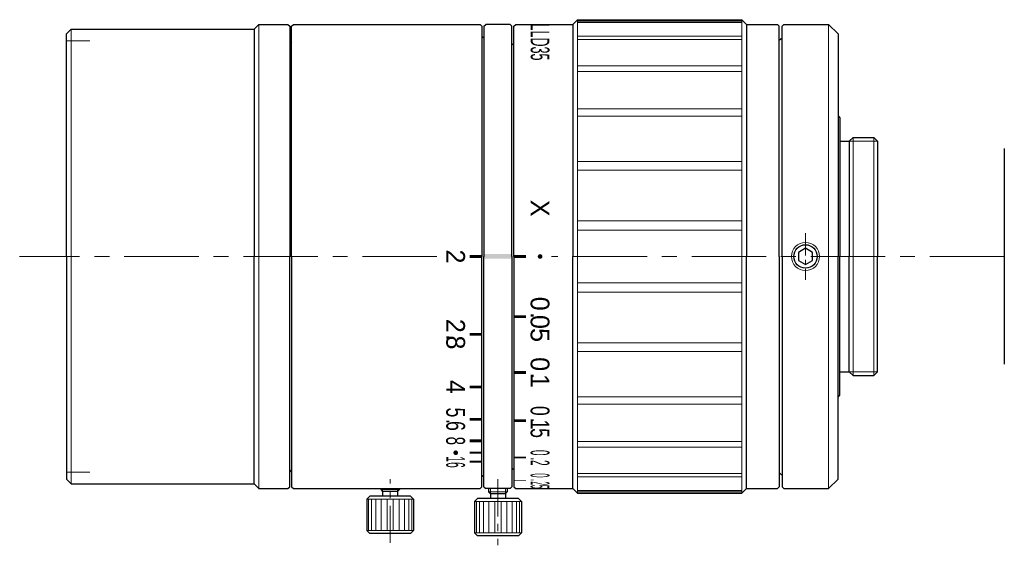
# Model space of a CAD drawing. Header units: millimetres. Extents: x 2 to 107, y 19 to 75.
import ezdxf
from ezdxf.enums import TextEntityAlignment as Align

# ---------------------------------------------------------------- set-up
doc = ezdxf.new("R2010")
doc.units = ezdxf.units.MM
doc.header["$LTSCALE"] = 0.25
doc.linetypes.add('CENTER', pattern=[50.8, 31.75, -6.35, 6.35, -6.35])
doc.layers.add('00_補助線', color=252, linetype='Continuous', lineweight=0, plot=False)
for name, color, linetype, lineweight in [('01_外形線', 7, 'Continuous', 30), ('02_ﾈｼﾞ（断面）・遮光線仕切り', 7, 'Continuous', 20), ('03_ﾈｼﾞ・ﾛｰﾚｯﾄ・遮光線', 7, 'Continuous', 9), ('04_中心線', 1, 'CENTER', 20), ('06_面取線', 7, 'Continuous', 9), ('09_文字', 2, 'Continuous', 20)]:
    doc.layers.add(name, color=color, linetype=linetype, lineweight=lineweight)
doc.styles.add('VS Standard', font='txt', dxfattribs={"height": 3})

# ---------------------------------------------------------------- blocks, each defined once
blk = doc.blocks.new('HM30##')
at = {"layer": '01_外形線'}
blk.add_lwpolyline([(-0.75, -0.43), (0, -0.87), (0.75, -0.43), (0.75, 0.43), (0, 0.87), (-0.75, 0.43)], close=True, dxfattribs=at)
blk.add_circle((0, 0), 1.25, dxfattribs=at)
at = {"layer": '03_ﾈｼﾞ・ﾛｰﾚｯﾄ・遮光線'}
blk.add_circle((0, 0), 1.5, dxfattribs=at)

msp = doc.modelspace()

# ---------------------------------------------------------------- hatches: boundary and pattern name
at = {"layer": '01_外形線'}
h = msp.add_hatch(color=256, dxfattribs=at)
h.dxf.hatch_style = 1
h.paths.add_polyline_path([(51.06, 49.85), (51.06, 50.15), (49.76, 50.15), (49.76, 49.85)])
h = msp.add_hatch(color=256, dxfattribs=at)
h.dxf.hatch_style = 1
h.paths.add_polyline_path([(54.26, 50.25), (51.26, 50.25), (51.26, 49.75), (54.26, 49.75)])
h = msp.add_hatch(color=256, dxfattribs=at)
h.dxf.hatch_style = 1
h.paths.add_polyline_path([(55.76, 49.85), (55.76, 50.15), (54.46, 50.15), (54.46, 49.85)])
h = msp.add_hatch(color=256, dxfattribs=at)
h.dxf.hatch_style = 1
h.paths.add_polyline_path([(55.76, 43.44), (55.76, 43.74), (54.46, 43.74), (54.46, 43.44)])
h = msp.add_hatch(color=256, dxfattribs=at)
h.dxf.hatch_style = 1
h.paths.add_polyline_path([(51.06, 41.55), (51.06, 41.85), (49.76, 41.85), (49.76, 41.55)])
h = msp.add_hatch(color=256, dxfattribs=at)
h.dxf.hatch_style = 1
h.paths.add_polyline_path([(55.76, 37.48), (55.76, 37.78), (54.46, 37.78), (54.46, 37.48)])
h = msp.add_hatch(color=256, dxfattribs=at)
h.dxf.hatch_style = 1
h.paths.add_polyline_path([(51.06, 35.94), (51.06, 36.24), (49.76, 36.24), (49.76, 35.94)])
h = msp.add_hatch(color=256, dxfattribs=at)
h.dxf.hatch_style = 1
h.paths.add_polyline_path([(51.06, 32.49), (51.06, 32.79), (49.76, 32.79), (49.76, 32.49)])
h = msp.add_hatch(color=256, dxfattribs=at)
h.dxf.hatch_style = 1
h.paths.add_polyline_path([(55.76, 32.35), (55.76, 32.65), (54.46, 32.65), (54.46, 32.35)])
h = msp.add_hatch(color=256, dxfattribs=at)
h.dxf.hatch_style = 1
h.paths.add_polyline_path([(51.06, 30.19), (51.06, 30.49), (49.76, 30.49), (49.76, 30.19)])
h = msp.add_hatch(color=256, dxfattribs=at)
h.dxf.hatch_style = 1
h.paths.add_polyline_path([(51.06, 28.97), (51.06, 29.17), (49.76, 29.17), (49.76, 28.97)])
h = msp.add_hatch(color=256, dxfattribs=at)
h.dxf.hatch_style = 1
h.paths.add_polyline_path([(55.76, 28.47), (55.76, 28.67), (54.46, 28.67), (54.46, 28.47)])
h = msp.add_hatch(color=256, dxfattribs=at)
h.dxf.hatch_style = 1
h.paths.add_polyline_path([(51.06, 28.03), (51.06, 28.23), (49.76, 28.23), (49.76, 28.03)])
h = msp.add_hatch(color=256, dxfattribs=at)
h.dxf.hatch_style = 1
h.paths.add_polyline_path([(55.76, 26.04), (55.76, 26.14), (54.46, 26.14), (54.46, 26.04)])
at = {"layer": '09_文字'}
h = msp.add_hatch(color=256, dxfattribs=at)
h.dxf.hatch_style = 1
h.paths.add_polyline_path([(57.26, 49.75, 1), (57.26, 50.25, 1)])
h = msp.add_hatch(color=256, dxfattribs=at)
h.dxf.hatch_style = 1
h.paths.add_polyline_path([(48.26, 28.82, 1), (48.26, 29.32, 1)])

# ---------------------------------------------------------------- linework, layer by layer
at = {"layer": '00_補助線'}
for p, q in [((6.76, 73), (9.26, 73)), ((6.76, 27), (9.26, 27))]:
    msp.add_line(p, q, dxfattribs=at)
at = {"layer": '01_外形線'}
for p, q in [((27.26, 74.75), (26.76, 74.25)), ((27.26, 74.75), (30.36, 74.75)), ((30.36, 74.75), (30.56, 74.55)), ((30.56, 74.55), (30.56, 50)), ((30.76, 74.55), (30.96, 74.75)), ((30.76, 50), (30.76, 74.55)), ((30.96, 74.75), (50.86, 74.75)), ((50.86, 74.75), (51.06, 74.55)), ((51.06, 74.55), (51.06, 50)), ((51.26, 74.55), (51.46, 74.75)), ((51.26, 74.55), (51.26, 50)), ((54.06, 74.75), (51.46, 74.75)), ((54.26, 74.55), (54.06, 74.75)), ((54.26, 50), (54.26, 74.55)), ((54.46, 74.55), (54.66, 74.75)), ((54.46, 50), (54.46, 74.55)), ((54.66, 74.75), (60.76, 74.75)), ((60.76, 74.75), (61.26, 75.25)), ((60.76, 74.75), (60.76, 74.75)), ((60.76, 74.75), (60.76, 50)), ((61.26, 75.25), (78.76, 75.25)), ((78.76, 75.25), (79.26, 74.75)), ((79.26, 74.75), (79.26, 74.75)), ((79.26, 74.75), (82.56, 74.75)), ((79.26, 74.75), (79.26, 50)), ((82.76, 74.55), (82.56, 74.75)), ((82.76, 50), (82.76, 74.55)), ((83.06, 74.55), (83.26, 74.75)), ((83.06, 50), (83.06, 74.55)), ((83.26, 74.75), (88.03, 74.75)), ((88.03, 74.75), (89.03, 73.75)), ((6.76, 73.75), (7.26, 74.25)), ((6.76, 50), (6.76, 73.75)), ((7.26, 74.25), (26.76, 74.25)), ((26.76, 74.25), (26.76, 74.25)), ((26.76, 74.25), (26.76, 50)), ((51.06, 73.5), (51.06, 73.5)), ((51.06, 73.5), (51.26, 73.3)), ((89.03, 73.75), (89.03, 50)), ((30.56, 73), (30.56, 73)), ((30.56, 73), (30.76, 72.8)), ((54.46, 72.75), (54.26, 72.55)), ((82.76, 73.05), (82.96, 73.25)), ((82.96, 73.25), (83.06, 73.25)), ((89.03, 65), (89.03, 65)), ((89.03, 65), (89.23, 64.8)), ((89.23, 64.8), (89.23, 50)), ((89.23, 62.3), (90.23, 62.3)), ((90.23, 62.3), (90.63, 62.7)), ((90.23, 62.3), (90.23, 62.3)), ((90.23, 62.3), (90.23, 50)), ((90.63, 62.7), (92.84, 62.7)), ((93.23, 62.3), (92.84, 62.7)), ((93.23, 62.3), (93.23, 50)), ((106.76, 61.5), (106.76, 38.5)), ((6.76, 50), (6.76, 26.25)), ((26.76, 25.75), (26.76, 50)), ((30.56, 25.45), (30.56, 50)), ((30.76, 50), (30.76, 25.45)), ((51.06, 25.45), (51.06, 50)), ((51.26, 25.45), (51.26, 50)), ((54.26, 50), (54.26, 25.45)), ((54.46, 50), (54.46, 25.45)), ((60.76, 25.25), (60.76, 50)), ((79.26, 25.25), (79.26, 50)), ((82.76, 50), (82.76, 25.45)), ((83.06, 50), (83.06, 25.45)), ((89.03, 26.25), (89.03, 50)), ((89.23, 35.2), (89.23, 50)), ((90.23, 37.7), (90.23, 50)), ((93.23, 37.7), (93.23, 50)), ((89.23, 37.7), (90.23, 37.7)), ((90.23, 37.7), (90.23, 37.7)), ((90.23, 37.7), (90.63, 37.3)), ((90.63, 37.3), (92.84, 37.3)), ((93.23, 37.7), (92.84, 37.3)), ((89.03, 35), (89.23, 35.2)), ((89.03, 35), (89.03, 35)), ((54.46, 27.25), (54.26, 27.45)), ((6.76, 26.25), (7.26, 25.75)), ((30.56, 27), (30.76, 27.2)), ((30.56, 27), (30.56, 27)), ((51.06, 26.5), (51.26, 26.7)), ((51.06, 26.5), (51.06, 26.5)), ((82.76, 26.95), (82.96, 26.75)), ((82.96, 26.75), (83.06, 26.75)), ((88.03, 25.25), (89.03, 26.25)), ((7.26, 25.75), (26.76, 25.75)), ((26.76, 25.75), (26.76, 25.75)), ((27.26, 25.25), (26.76, 25.75)), ((27.26, 25.25), (30.36, 25.25)), ((30.36, 25.25), (30.56, 25.45)), ((30.76, 25.45), (30.96, 25.25)), ((30.96, 25.25), (50.86, 25.25)), ((40.27, 25.25), (40.27, 25.15)), ((42.27, 25.25), (42.27, 25.15)), ((50.86, 25.25), (51.06, 25.45)), ((51.26, 25.45), (51.46, 25.25)), ((54.06, 25.25), (51.46, 25.25)), ((51.76, 25.25), (51.76, 24.9)), ((53.76, 25.25), (53.76, 24.9)), ((54.26, 25.45), (54.06, 25.25)), ((54.46, 25.45), (54.66, 25.25)), ((54.66, 25.25), (60.76, 25.25)), ((60.76, 25.25), (60.76, 25.25)), ((60.76, 25.25), (61.26, 24.75)), ((78.76, 24.75), (79.26, 25.25)), ((79.26, 25.25), (79.26, 25.25)), ((79.26, 25.25), (82.56, 25.25)), ((82.76, 25.45), (82.56, 25.25)), ((83.06, 25.45), (83.26, 25.25)), ((83.26, 25.25), (88.03, 25.25)), ((39.09, 24.45), (38.77, 24.13)), ((43.44, 24.45), (39.09, 24.45)), ((40.27, 25.15), (40.47, 24.95)), ((40.47, 24.95), (40.47, 24.45)), ((42.07, 24.95), (40.47, 24.95)), ((42.07, 24.95), (42.27, 25.15)), ((42.07, 24.95), (42.07, 24.45)), ((43.44, 24.45), (43.77, 24.13)), ((50.59, 24.2), (50.26, 23.88)), ((54.94, 24.2), (50.59, 24.2)), ((51.96, 24.7), (51.76, 24.9)), ((51.96, 24.7), (51.96, 24.2)), ((53.56, 24.7), (51.96, 24.7)), ((53.56, 24.7), (53.76, 24.9)), ((53.56, 24.7), (53.56, 24.2)), ((54.94, 24.2), (55.26, 23.88)), ((61.26, 24.75), (78.76, 24.75)), ((38.77, 24.13), (38.77, 20.78)), ((43.77, 24.13), (43.77, 20.78)), ((50.26, 23.88), (50.26, 20.53)), ((55.26, 23.88), (55.26, 20.53)), ((39.09, 20.45), (38.77, 20.78)), ((43.44, 20.45), (39.09, 20.45)), ((43.44, 20.45), (43.77, 20.78)), ((50.59, 20.2), (50.26, 20.53)), ((54.94, 20.2), (50.59, 20.2)), ((54.94, 20.2), (55.26, 20.53))]:
    msp.add_line(p, q, dxfattribs=at)
at = {"layer": '02_ﾈｼﾞ（断面）・遮光線仕切り'}
for p, q in [((90.23, 62.3), (93.23, 62.3)), ((90.23, 37.7), (93.23, 37.7)), ((40.47, 25.25), (40.47, 24.95)), ((42.07, 25.25), (42.07, 24.95)), ((51.96, 25.25), (51.96, 24.7)), ((53.56, 25.25), (53.56, 24.7))]:
    msp.add_line(p, q, dxfattribs=at)
at = {"layer": '03_ﾈｼﾞ・ﾛｰﾚｯﾄ・遮光線'}
for p, q in [((78.77, 75.09), (61.26, 75.09)), ((78.77, 74.96), (61.26, 74.96)), ((78.77, 73.51), (61.26, 73.51)), ((78.77, 73.13), (61.26, 73.13)), ((78.77, 70.33), (61.26, 70.33)), ((78.77, 69.72), (61.26, 69.72)), ((78.77, 65.76), (61.26, 65.76)), ((78.77, 64.97), (61.26, 64.97)), ((78.77, 60.12), (61.26, 60.12)), ((78.77, 59.2), (61.26, 59.2)), ((78.77, 53.79), (61.26, 53.79)), ((78.77, 52.8), (61.26, 52.8)), ((78.77, 47.2), (61.26, 47.2)), ((78.77, 46.21), (61.26, 46.21)), ((78.77, 40.8), (61.26, 40.8)), ((78.77, 39.88), (61.26, 39.88)), ((78.77, 35.03), (61.26, 35.03)), ((78.77, 34.24), (61.26, 34.24)), ((78.77, 30.28), (61.26, 30.28)), ((78.77, 29.67), (61.26, 29.67)), ((78.77, 26.87), (61.26, 26.87)), ((78.77, 26.49), (61.26, 26.49)), ((78.77, 25.04), (61.26, 25.04)), ((78.77, 24.91), (61.26, 24.91))]:
    msp.add_line(p, q, dxfattribs=at)
at = {"layer": '04_中心線', "ltscale": 0.3}
msp.add_line((85.56, 52.5), (85.56, 47.5), dxfattribs=at)
at = {"layer": '04_中心線'}
for p, q in [((46.26, 50), (1.76, 50)), ((106.76, 50), (58.47, 50))]:
    msp.add_line(p, q, dxfattribs=at)
at = {"layer": '04_中心線', "ltscale": 0.5}
for p, q in [((41.26, 19.45), (41.26, 26.25)), ((52.76, 26.25), (52.76, 19.2))]:
    msp.add_line(p, q, dxfattribs=at)
at = {"layer": '06_面取線'}
for p, q in [((27.26, 74.75), (27.26, 50)), ((61.26, 75.25), (61.26, 50)), ((78.76, 75.25), (78.76, 50)), ((7.26, 74.25), (7.26, 50)), ((90.63, 62.7), (90.63, 50)), ((92.84, 62.7), (92.84, 50)), ((7.26, 25.75), (7.26, 50)), ((27.26, 25.25), (27.26, 50)), ((61.26, 24.75), (61.26, 50)), ((78.76, 24.75), (78.76, 50)), ((90.63, 37.3), (90.63, 50)), ((92.84, 37.3), (92.84, 50)), ((42.27, 25.15), (40.27, 25.15)), ((53.76, 24.9), (51.76, 24.9)), ((43.77, 24.13), (38.77, 24.13)), ((38.96, 20.78), (38.96, 24.13)), ((39.28, 20.78), (39.28, 24.13)), ((39.74, 20.78), (39.74, 24.13)), ((40.31, 20.78), (40.31, 24.13)), ((40.94, 20.78), (40.94, 24.13)), ((41.59, 20.78), (41.59, 24.13)), ((42.22, 20.78), (42.22, 24.13)), ((42.79, 20.78), (42.79, 24.13)), ((43.25, 20.78), (43.25, 24.13)), ((43.57, 20.78), (43.57, 24.13)), ((55.26, 23.88), (50.26, 23.88)), ((50.46, 20.53), (50.46, 23.88)), ((50.78, 20.53), (50.78, 23.88)), ((51.24, 20.53), (51.24, 23.88)), ((51.81, 20.53), (51.81, 23.88)), ((52.44, 20.53), (52.44, 23.88)), ((53.09, 20.53), (53.09, 23.88)), ((53.72, 20.53), (53.72, 23.88)), ((54.29, 20.53), (54.29, 23.88)), ((54.75, 20.53), (54.75, 23.88)), ((55.07, 20.53), (55.07, 23.88)), ((43.77, 20.78), (38.77, 20.78)), ((55.26, 20.53), (50.26, 20.53))]:
    msp.add_line(p, q, dxfattribs=at)
at = {"layer": '06_面取線', "lineweight": 20}
for p in [(88.03, 74.75), (88.03, 25.25)]:
    msp.add_line(p, (88.03, 50), dxfattribs=at)

# ---------------------------------------------------------------- block references
at = {"layer": '01_外形線'}
msp.add_blockref('HM30##', (85.56, 50), dxfattribs=at)

# ---------------------------------------------------------------- texts
at = {"layer": '09_文字', "style": 'VS Standard'}
for s, width, p in [('LLD35', 0.5, (58.26, 72.87)), ('5', 0.7, (49.25, 33.37)), ('0', 0.7, (58.25, 33.54)), ('.', 0.7, (58.25, 32.55)), ('.', 0.7, (49.26, 32.41)), ('6', 0.7, (49.26, 31.93)), ('5', 0.7, (58.25, 31.17)), ('1', 0.7, (58.25, 32.08)), ('8', 0.6, (49.25, 30.34)), ('1', 0.4, (49.26, 28.39)), ('0', 0.4, (58.25, 29.07)), ('.', 0.4, (58.25, 28.43)), ('6', 0.4, (49.25, 27.77)), ('2', 0.4, (58.25, 27.99)), ('0', 0.3, (58.25, 26.65)), ('.', 0.3, (58.25, 26.16)), ('5', 0.2, (58.25, 25.45)), ('2', 0.2, (58.25, 25.82))]:
    msp.add_text(s, height=2, rotation=270, dxfattribs=dict(at, width=width)).set_placement(p, align=Align.TOP_CENTER)
for s, p in [('X', (58.26, 55.15)), ('2', (49.25, 50)), ('0', (58.25, 44.96)), ('2', (49.25, 42.61)), ('.', (58.25, 43.72)), ('0', (58.25, 43.02)), ('5', (58.25, 41.62)), ('.', (49.26, 41.37)), ('8', (49.26, 40.83)), ('0', (58.25, 38.52)), ('4', (49.25, 36.09)), ('.', (58.25, 37.28)), ('1', (58.25, 36.73))]:
    msp.add_text(s, height=2, rotation=270, dxfattribs=at).set_placement(p, align=Align.TOP_CENTER)

doc.saveas('drawing.dxf')
